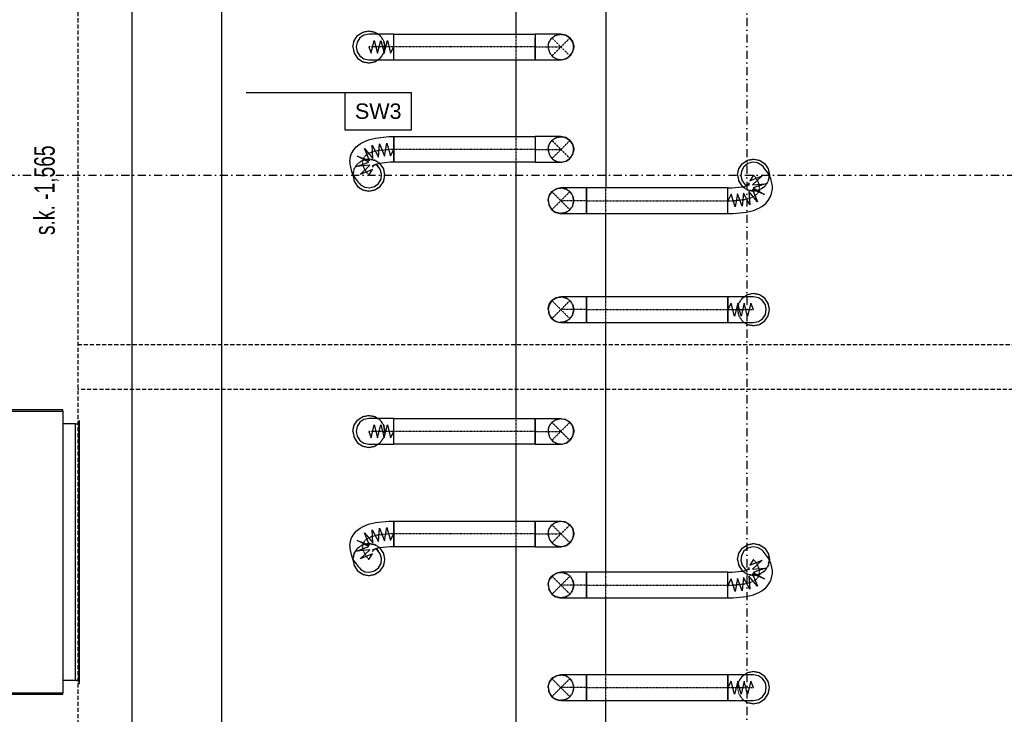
# Model space of a CAD drawing. Header units: centimetres. Extents: x -10729 to 144862, y -4437 to 43656.
# Tile 131 of 148: x 12293 to 13061, y 8779 to 9321. Entities that reach past the tile are written whole.
import ezdxf

# ---------------------------------------------------------------- set-up
doc = ezdxf.new("R2010")
doc.units = ezdxf.units.CM
doc.header["$LTSCALE"] = 0.1
for name, pattern in [('CADVENT_CENTERLINE', [9.9, 7.4, -1, 0.5, -1]), ('CADVENT_HIDDEN', [0.8, 0.25, -0.55]), ('Kondygnacja  -0_5$0$HIDDEN', [9.525, 6.35, -3.175]), ('Kondygnacja  -0_5$0$HIDDEN2', [4.7625, 3.175, -1.5875]), ('Osie rzutów$0$DASHDOT2', [12.7, 6.35, -3.175, 0, -3.175])]:
    doc.linetypes.add(name, pattern=pattern)
for name, color, linetype in [('bgde-nawiewCEN', 7, 'Continuous'), ('bgde-nawiewDETAILS', 1, 'Continuous'), ('bgde-nawiewEXP', 1, 'Continuous'), ('bgde-nawiewHIDDEN', 1, 'Continuous'), ('bgde-wywiewEXP', 5, 'Continuous'), ('bgde-wywiewHIDDEN', 5, 'Continuous'), ('Kondygnacja  -0_5$0$ARCH_INFO_OPISY_PRZEGRODY', 8, 'Continuous'), ('Kondygnacja  -0_5$0$ARCH_KONSTR_POWYŻEJ RZUTU', 8, 'Kondygnacja  -0_5$0$HIDDEN'), ('Kondygnacja  -0_5$0$ARCH_KONSTR_POWYŻEJ RZUTU_IST', 8, 'Kondygnacja  -0_5$0$HIDDEN2'), ('Osie rzutów$0$ARCH_INFO_OSIE_IST', 8, 'Osie rzutów$0$DASHDOT2'), ('Osie rzutów$0$ARCH_INFO_OSIE_OPISY_IST', 8, 'Continuous')]:
    doc.layers.add(name, color=color, linetype=linetype)
doc.styles.add('Kondygnacja  -0_5$0$Arial', font='ARIAL.TTF')
doc.styles.add('Kondygnacja  -0_5$0$BIKTS', font='bikromsw.shx', dxfattribs={"width": 0.8})

# ---------------------------------------------------------------- blocks, each defined once
blk = doc.blocks.new('Osie rzutów')
at = {"layer": 'Osie rzutów$0$ARCH_INFO_OSIE_IST', "ltscale": 10}
for p, q in [((12860, 12510), (12860, 4623.26)), ((4436.04, 9200), (15156.54, 9200))]:
    blk.add_line(p, q, dxfattribs=at)
blk = doc.blocks.new('Kondygnacja  -0_5$0$konstrukcja istniejąca -0.5')
at = {"layer": 'Kondygnacja  -0_5$0$ARCH_KONSTR_POWYŻEJ RZUTU_IST', "ltscale": 10}
for points in [[(12338, 9775), (12338, 8625)], [(12338, 9067.89), (13382, 9067.89), (13382, 9032.89), (12338, 9032.89)]]:
    blk.add_lwpolyline(points, dxfattribs=at)
at = {"layer": 'Kondygnacja  -0_5$0$ARCH_KONSTR_POWYŻEJ RZUTU_IST', "style": 'Kondygnacja  -0_5$0$BIKTS', "width": 0.7}
blk.add_text('s.k. -1,565', height=16, rotation=90, dxfattribs=at).set_placement((12320.08, 9153.39))

msp = doc.modelspace()

# ---------------------------------------------------------------- linework, layer by layer
at = {"layer": 'bgde-nawiewCEN', "linetype": 'CADVENT_CENTERLINE', "ltscale": 0.06}
for p, q in [((12565.2, 9300.203), (12565.153, 9300.203)), ((12565.31, 9300.203), (12565.2, 9300.203)), ((12565.525, 9300.203), (12565.31, 9300.203)), ((12565.879, 9300.203), (12565.525, 9300.203)), ((12566.408, 9300.203), (12565.879, 9300.203)), ((12567.146, 9300.203), (12566.408, 9300.203)), ((12568.128, 9300.203), (12567.146, 9300.203)), ((12569.388, 9300.203), (12568.128, 9300.203)), ((12570.963, 9300.203), (12569.388, 9300.203)), ((12572.886, 9300.203), (12570.963, 9300.203)), ((12575.192, 9300.203), (12572.886, 9300.203)), ((12577.917, 9300.203), (12575.192, 9300.203)), ((12582.927, 9300.203), (12577.917, 9300.203)), ((12584.76, 9300.203), (12582.927, 9300.203)), ((12694.991, 9300.203), (12584.76, 9300.203)), ((12694.991, 9300.203), (12714.991, 9300.203)), ((12567.529, 9218.123), (12564.301, 9216.695)), ((12571.921, 9219.231), (12567.529, 9218.123)), ((12581.189, 9220.203), (12571.921, 9219.231)), ((12584.76, 9220.203), (12581.189, 9220.203)), ((12694.991, 9220.203), (12584.76, 9220.203)), ((12694.991, 9220.203), (12714.991, 9220.203)), ((12560.768, 9213.163), (12560.181, 9211.201)), ((12560.181, 9211.201), (12560.193, 9209.204)), ((12562.094, 9215.017), (12560.768, 9213.163)), ((12564.301, 9216.695), (12562.094, 9215.017)), ((12560.193, 9209.204), (12560.661, 9207.243)), ((12560.661, 9207.243), (12561.445, 9205.388)), ((12561.445, 9205.388), (12562.403, 9203.711)), ((12562.403, 9203.711), (12563.394, 9202.283)), ((12563.394, 9202.283), (12564.277, 9201.175)), ((12564.277, 9201.175), (12565.153, 9200.203)), ((12866.082, 9199.231), (12865.223, 9200.203)), ((12866.945, 9198.123), (12866.082, 9199.231)), ((12867.911, 9196.695), (12866.945, 9198.123)), ((12868.84, 9195.017), (12867.911, 9196.695)), ((12869.59, 9193.163), (12868.84, 9195.017)), ((12868.012, 9185.388), (12869.374, 9187.243)), ((12869.374, 9187.243), (12869.998, 9189.204)), ((12870.023, 9191.201), (12869.59, 9193.163)), ((12869.998, 9189.204), (12870.023, 9191.201)), ((12734.991, 9180.203), (12714.991, 9180.203)), ((12734.991, 9180.203), (12845.223, 9180.203)), ((12845.223, 9180.203), (12848.801, 9180.203)), ((12848.801, 9180.203), (12858.095, 9181.175)), ((12858.095, 9181.175), (12862.513, 9182.283)), ((12862.513, 9182.283), (12865.772, 9183.711)), ((12865.772, 9183.711), (12868.012, 9185.388)), ((12734.991, 9095.201), (12714.991, 9095.201)), ((12734.991, 9095.201), (12845.223, 9095.201)), ((12845.223, 9095.201), (12847.092, 9095.201)), ((12847.092, 9095.201), (12852.203, 9095.201)), ((12852.203, 9095.201), (12854.983, 9095.201)), ((12854.983, 9095.201), (12857.335, 9095.201)), ((12857.335, 9095.201), (12859.297, 9095.201)), ((12859.297, 9095.201), (12860.903, 9095.201)), ((12860.903, 9095.201), (12862.189, 9095.201)), ((12862.189, 9095.201), (12863.19, 9095.201)), ((12863.19, 9095.201), (12863.943, 9095.201)), ((12863.943, 9095.201), (12864.482, 9095.201)), ((12864.482, 9095.201), (12864.843, 9095.201)), ((12864.843, 9095.201), (12865.063, 9095.201)), ((12865.063, 9095.201), (12865.175, 9095.201)), ((12865.175, 9095.201), (12865.223, 9095.201)), ((12565.2, 9000.203), (12565.153, 9000.203)), ((12565.31, 9000.203), (12565.2, 9000.203)), ((12565.525, 9000.203), (12565.31, 9000.203)), ((12565.879, 9000.203), (12565.525, 9000.203)), ((12566.408, 9000.203), (12565.879, 9000.203)), ((12567.146, 9000.203), (12566.408, 9000.203)), ((12568.128, 9000.203), (12567.146, 9000.203)), ((12569.388, 9000.203), (12568.128, 9000.203)), ((12570.963, 9000.203), (12569.388, 9000.203)), ((12572.886, 9000.203), (12570.963, 9000.203)), ((12575.192, 9000.203), (12572.886, 9000.203)), ((12577.917, 9000.203), (12575.192, 9000.203)), ((12582.927, 9000.203), (12577.917, 9000.203)), ((12584.76, 9000.203), (12582.927, 9000.203)), ((12694.991, 9000.203), (12584.76, 9000.203)), ((12694.991, 9000.203), (12714.991, 9000.203)), ((12567.529, 8918.123), (12564.301, 8916.695)), ((12571.921, 8919.231), (12567.529, 8918.123)), ((12581.189, 8920.203), (12571.921, 8919.231)), ((12584.76, 8920.203), (12581.189, 8920.203)), ((12694.991, 8920.203), (12584.76, 8920.203)), ((12694.991, 8920.203), (12714.991, 8920.203)), ((12560.768, 8913.163), (12560.181, 8911.201)), ((12560.181, 8911.201), (12560.193, 8909.204)), ((12562.094, 8915.017), (12560.768, 8913.163)), ((12564.301, 8916.695), (12562.094, 8915.017)), ((12560.193, 8909.204), (12560.661, 8907.243)), ((12560.661, 8907.243), (12561.445, 8905.388)), ((12561.445, 8905.388), (12562.403, 8903.711)), ((12562.403, 8903.711), (12563.394, 8902.283)), ((12563.394, 8902.283), (12564.277, 8901.175)), ((12564.277, 8901.175), (12565.153, 8900.203)), ((12866.082, 8899.24), (12865.223, 8900.213)), ((12866.945, 8898.132), (12866.082, 8899.24)), ((12867.912, 8896.703), (12866.945, 8898.132)), ((12868.84, 8895.025), (12867.912, 8896.703)), ((12869.591, 8893.169), (12868.84, 8895.025)), ((12869.375, 8887.246), (12869.998, 8889.209)), ((12870.024, 8891.207), (12869.591, 8893.169)), ((12869.998, 8889.209), (12870.024, 8891.207)), ((12734.991, 8880.203), (12714.991, 8880.203)), ((12734.991, 8880.203), (12845.223, 8880.203)), ((12845.223, 8880.203), (12848.801, 8880.203)), ((12848.801, 8880.203), (12858.096, 8881.175)), ((12858.096, 8881.175), (12862.514, 8882.284)), ((12862.514, 8882.284), (12865.773, 8883.713)), ((12865.773, 8883.713), (12868.013, 8885.39)), ((12868.013, 8885.39), (12869.375, 8887.246)), ((12734.991, 8800.201), (12714.991, 8800.201)), ((12734.991, 8800.201), (12845.223, 8800.201)), ((12845.223, 8800.201), (12847.092, 8800.201)), ((12847.092, 8800.201), (12852.203, 8800.201)), ((12852.203, 8800.201), (12854.983, 8800.201)), ((12854.983, 8800.201), (12857.335, 8800.201)), ((12857.335, 8800.201), (12859.297, 8800.201)), ((12859.297, 8800.201), (12860.903, 8800.201)), ((12860.903, 8800.201), (12862.189, 8800.201)), ((12862.189, 8800.201), (12863.19, 8800.201)), ((12863.19, 8800.201), (12863.943, 8800.201)), ((12863.943, 8800.201), (12864.482, 8800.201)), ((12864.482, 8800.201), (12864.843, 8800.201)), ((12864.843, 8800.201), (12865.063, 8800.201)), ((12865.063, 8800.201), (12865.175, 8800.201)), ((12865.175, 8800.201), (12865.223, 8800.201))]:
    msp.add_line(p, q, dxfattribs=at)
at = {"layer": 'bgde-nawiewDETAILS', "linetype": 'CADVENT_HIDDEN'}
for p, q in [((12707.92, 9293.132), (12722.062, 9307.274)), ((12707.92, 9307.274), (12722.062, 9293.132)), ((12707.92, 9213.132), (12722.062, 9227.274)), ((12707.92, 9227.274), (12722.062, 9213.132)), ((12707.92, 9173.132), (12722.062, 9187.274)), ((12707.92, 9187.274), (12722.062, 9173.132)), ((12707.92, 9088.13), (12722.062, 9102.272)), ((12707.92, 9102.272), (12722.062, 9088.13)), ((12707.92, 8993.132), (12722.062, 9007.274)), ((12707.92, 9007.274), (12722.062, 8993.132)), ((12707.92, 8913.132), (12722.062, 8927.274)), ((12707.92, 8927.274), (12722.062, 8913.132)), ((12707.92, 8873.132), (12722.062, 8887.274)), ((12707.92, 8887.274), (12722.062, 8873.132)), ((12707.92, 8793.13), (12722.062, 8807.272)), ((12707.92, 8807.272), (12722.062, 8793.13))]:
    msp.add_line(p, q, dxfattribs=at)
at = {"layer": 'bgde-nawiewEXP', "linetype": 'Continuous'}
for points in [[(12380.359, 8426.907), (12450.359, 8426.907), (12450.359, 9670.637), (12380.359, 9670.637), (12380.359, 9725.637), (12450.359, 9725.637), (12450.359, 9670.637), (12380.359, 9670.637)], [(12555.153, 9300.203), (12555.914, 9296.376), (12558.082, 9293.132), (12561.326, 9290.964), (12565.153, 9290.203), (12584.76, 9290.203), (12584.76, 9310.203), (12565.153, 9310.203), (12561.326, 9309.441), (12558.082, 9307.274), (12555.914, 9304.029)], [(12584.76, 9210.203), (12584.76, 9230.203), (12694.991, 9230.203), (12694.991, 9210.203)], [(12694.991, 9210.203), (12714.991, 9210.203), (12718.818, 9210.964), (12722.062, 9213.132), (12724.23, 9216.376), (12724.991, 9220.203), (12724.23, 9224.029), (12722.062, 9227.274), (12718.818, 9229.441), (12714.991, 9230.203), (12694.991, 9230.203), (12694.991, 9210.964)], [(12734.991, 9170.203), (12845.223, 9170.203), (12845.223, 9190.203), (12734.991, 9190.203), (12734.991, 9170.964)], [(12711.164, 9170.964), (12714.991, 9170.203)], [(12704.991, 9095.201), (12705.753, 9091.374), (12707.92, 9088.13), (12711.164, 9085.962), (12714.991, 9085.201), (12734.991, 9085.201), (12734.991, 9105.201), (12714.991, 9105.201), (12711.164, 9104.44), (12707.92, 9102.272), (12705.753, 9099.028)], [(12734.991, 9085.201), (12845.223, 9085.201), (12845.223, 9105.201), (12734.991, 9105.201), (12734.991, 9085.962)], [(12845.223, 9085.201), (12865.223, 9085.201), (12869.049, 9085.962), (12872.294, 9088.13), (12874.461, 9091.374), (12875.223, 9095.201), (12874.461, 9099.028), (12872.294, 9102.272), (12869.049, 9104.44), (12865.223, 9105.201), (12845.223, 9105.201), (12845.223, 9085.962)], [(12555.153, 9000.203), (12555.914, 8996.376), (12558.082, 8993.132), (12561.326, 8990.964), (12565.153, 8990.203), (12584.76, 8990.203), (12584.76, 9010.203), (12565.153, 9010.203), (12561.326, 9009.441), (12558.082, 9007.274), (12555.914, 9004.029)], [(12584.76, 8990.203), (12584.76, 9010.203), (12694.991, 9010.203), (12694.991, 8990.203)], [(12584.76, 8910.203), (12584.76, 8930.203), (12694.991, 8930.203), (12694.991, 8910.203)], [(12734.991, 8870.203), (12845.223, 8870.203), (12845.223, 8890.203), (12734.991, 8890.203), (12734.991, 8870.964)], [(12711.164, 8870.964), (12714.991, 8870.203)], [(12734.991, 8790.201), (12845.223, 8790.201), (12845.223, 8810.201), (12734.991, 8810.201), (12734.991, 8790.962)], [(12845.223, 8790.201), (12865.223, 8790.201), (12869.049, 8790.962), (12872.294, 8793.13), (12874.461, 8796.374), (12875.223, 8800.201), (12874.461, 8804.028), (12872.294, 8807.272), (12869.049, 8809.44), (12865.223, 8810.201), (12845.223, 8810.201), (12845.223, 8790.962)], [(12711.164, 8790.962), (12714.991, 8790.201)]]:
    msp.add_lwpolyline(points, close=True, dxfattribs=at)
for points in [[(12679.991, 9310.203), (12679.991, 9330.214), (12749.991, 9330.214), (12749.991, 9190.203)], [(12552.653, 9300.203), (12553.605, 9304.986), (12556.314, 9309.041), (12560.37, 9311.751), (12565.153, 9312.703), (12569.937, 9311.751), (12572.254, 9310.203)], [(12584.76, 9290.203), (12584.76, 9310.203), (12694.991, 9310.203), (12694.991, 9304.029)], [(12694.991, 9290.203), (12714.991, 9290.203), (12718.818, 9290.964), (12722.062, 9293.132), (12724.23, 9296.376), (12724.991, 9300.203), (12724.23, 9304.029), (12722.062, 9307.274), (12718.818, 9309.441), (12714.991, 9310.203), (12694.991, 9310.203), (12694.991, 9300.203)], [(12714.991, 9310.203), (12717.459, 9309.712)], [(12715.441, 9310.016), (12717.943, 9309.757), (12721.375, 9307.9), (12721.793, 9307.385)], [(12694.991, 9304.029), (12694.991, 9307.274)], [(12694.991, 9300.203), (12694.991, 9304.029)], [(12694.991, 9304.029), (12694.991, 9300.203)], [(12718.168, 9309.571), (12718.818, 9309.441), (12722.062, 9307.274), (12723.46, 9305.182)], [(12722.249, 9306.824), (12723.834, 9304.872), (12724.948, 9301.132), (12724.88, 9300.472)], [(12723.862, 9304.581), (12724.23, 9304.029), (12724.991, 9300.203), (12724.501, 9297.735)], [(12552.653, 9300.203), (12553.605, 9295.419), (12556.314, 9291.364), (12560.37, 9288.654), (12565.153, 9287.703), (12569.937, 9288.654), (12572.254, 9290.203)], [(12694.991, 9300.203), (12694.991, 9296.376)], [(12694.991, 9296.376), (12694.991, 9300.203)], [(12694.991, 9296.376), (12694.991, 9300.203)], [(12694.991, 9293.132), (12694.991, 9296.376)], [(12694.991, 9290.964), (12694.991, 9293.132), (12694.991, 9293.132), (12694.991, 9296.376)], [(12694.991, 9296.376), (12694.991, 9293.132)], [(12719.971, 9291.734), (12722.062, 9293.132), (12724.23, 9296.376), (12724.36, 9297.026)], [(12722.174, 9293.401), (12722.689, 9293.819), (12724.546, 9297.251), (12724.805, 9299.753)], [(12584.76, 9290.203), (12694.991, 9290.203), (12694.991, 9290.964)], [(12679.991, 9230.203), (12679.991, 9290.203)], [(12694.991, 9293.132), (12694.991, 9290.964)], [(12694.991, 9290.964), (12694.991, 9293.132)], [(12694.991, 9290.203), (12694.991, 9290.964)], [(12694.991, 9290.964), (12694.991, 9290.203)], [(12694.991, 9290.964), (12694.991, 9290.203)], [(12714.991, 9290.203), (12718.818, 9290.964), (12719.37, 9291.332)], [(12715.261, 9290.314), (12715.921, 9290.246), (12719.66, 9291.36), (12721.613, 9292.945)], [(12550.188, 9211.012), (12550.794, 9214.597), (12551.516, 9217.012), (12553.509, 9219.939), (12555.192, 9222.294), (12558.258, 9224.624), (12560.759, 9225.947), (12564.788, 9227.729), (12570.267, 9229.112), (12580.671, 9230.203), (12584.76, 9230.203), (12584.76, 9210.203), (12581.707, 9210.203), (12573.575, 9209.35), (12570.271, 9208.516), (12567.842, 9207.442)], [(12714.991, 9230.203), (12717.459, 9229.712)], [(12715.441, 9230.016), (12717.943, 9229.757), (12721.375, 9227.9), (12721.793, 9227.385)], [(12718.168, 9229.571), (12718.818, 9229.441), (12722.062, 9227.274), (12723.46, 9225.182)], [(12722.249, 9226.824), (12723.834, 9224.872), (12724.948, 9221.132), (12724.88, 9220.472)], [(12722.174, 9213.401), (12722.689, 9213.819), (12724.546, 9217.251), (12724.805, 9219.753)], [(12723.862, 9224.581), (12724.23, 9224.029), (12724.991, 9220.203), (12724.501, 9217.735)], [(12550.188, 9211.012), (12550.202, 9208.688), (12550.714, 9206.541), (12551.636, 9202.948), (12552.472, 9200.971), (12553.466, 9199.231), (12554.473, 9197.78), (12556.812, 9194.768), (12557.722, 9193.626), (12558.611, 9192.64), (12562.003, 9190.712), (12565.875, 9190.229), (12569.637, 9191.264), (12572.716, 9193.66), (12574.644, 9197.052), (12575.127, 9200.924), (12574.092, 9204.686), (12571.696, 9207.766), (12571.435, 9208.055)], [(12679.991, 9010.203), (12679.991, 9210.203)], [(12714.991, 9210.203), (12718.818, 9210.964), (12719.37, 9211.332)], [(12715.261, 9210.314), (12715.921, 9210.246), (12719.66, 9211.36), (12721.613, 9212.945)], [(12719.971, 9211.734), (12722.062, 9213.132), (12724.23, 9216.376), (12724.36, 9217.026)], [(12845.223, 9170.203), (12849.317, 9170.203), (12859.742, 9171.293), (12865.242, 9172.672), (12869.299, 9174.45), (12871.789, 9175.767), (12874.895, 9178.092), (12876.623, 9180.446), (12878.613, 9183.367), (12879.381, 9185.783), (12879.987, 9189.367), (12880.017, 9191.693), (12879.542, 9193.842), (12878.623, 9197.437), (12877.822, 9199.417), (12876.858, 9201.158), (12875.875, 9202.611), (12873.539, 9205.627), (12872.648, 9206.769), (12871.776, 9207.756), (12868.387, 9209.689), (12864.516, 9210.178), (12860.752, 9209.148), (12857.669, 9206.756), (12855.736, 9203.367), (12855.248, 9199.496), (12856.277, 9195.732), (12858.669, 9192.649), (12858.723, 9192.588)], [(12852.723, 9200.203), (12853.674, 9204.986), (12856.384, 9209.041), (12860.439, 9211.751), (12865.223, 9212.703), (12870.006, 9211.751), (12874.061, 9209.041), (12876.771, 9204.986), (12877.723, 9200.203), (12877.634, 9199.756)], [(12552.653, 9200.203), (12553.605, 9195.419), (12556.314, 9191.364), (12560.37, 9188.654), (12565.153, 9187.703), (12569.937, 9188.654), (12573.992, 9191.364), (12576.702, 9195.419), (12577.653, 9200.203), (12576.702, 9204.986), (12573.992, 9209.041), (12573.543, 9209.342)], [(12568.027, 9206.386), (12568.996, 9207.741), (12569.661, 9208.246)], [(12569.569, 9207.805), (12569.707, 9208.267)], [(12570.46, 9208.564), (12570.608, 9207.944)], [(12571.043, 9208.711), (12571.34, 9208.191), (12572.316, 9206.786)], [(12552.653, 9200.203), (12552.72, 9200.537)], [(12852.723, 9200.203), (12853.674, 9195.419), (12856.384, 9191.364), (12856.736, 9191.129)], [(12704.991, 9180.203), (12705.753, 9184.029), (12707.92, 9187.274), (12706.523, 9185.182)], [(12707.92, 9187.274), (12711.164, 9189.441), (12714.991, 9190.203), (12712.524, 9189.712)], [(12707.92, 9187.274), (12711.164, 9189.441), (12711.815, 9189.571)], [(12708.19, 9187.385), (12708.608, 9187.9), (12712.04, 9189.757), (12714.542, 9190.016)], [(12714.991, 9170.203), (12734.991, 9170.203), (12734.991, 9190.203), (12714.991, 9190.203)], [(12845.223, 9170.203), (12845.223, 9190.203), (12848.284, 9190.203), (12856.448, 9191.056), (12859.785, 9191.893), (12862.245, 9192.971)], [(12858.015, 9193.635), (12858.965, 9192.231), (12859.229, 9191.754)], [(12859.638, 9192.483), (12859.769, 9191.889)], [(12860.479, 9192.198), (12860.615, 9192.625)], [(12860.484, 9192.2), (12861.13, 9192.683), (12862.126, 9194.04)], [(12704.991, 9180.203), (12705.753, 9184.029), (12706.121, 9184.581)], [(12704.991, 9180.203), (12705.482, 9177.735)], [(12704.991, 9180.203), (12705.753, 9176.376), (12705.623, 9177.026)], [(12705.035, 9181.132), (12706.148, 9184.872), (12707.734, 9186.824)], [(12705.035, 9181.132), (12705.103, 9180.472)], [(12705.178, 9179.753), (12705.437, 9177.251), (12707.294, 9173.819), (12707.809, 9173.401)], [(12705.753, 9176.376), (12707.92, 9173.132), (12710.012, 9171.734)], [(12705.753, 9176.376), (12707.92, 9173.132), (12711.164, 9170.964), (12710.613, 9171.332)], [(12708.37, 9172.945), (12710.322, 9171.36), (12714.062, 9170.246), (12714.722, 9170.314)], [(12749.991, 9105.201), (12749.991, 9170.203)], [(12706.596, 9100.291), (12707.92, 9102.272), (12711.164, 9104.44), (12711.9, 9104.586)], [(12708.218, 9102.396), (12708.698, 9102.972), (12712.15, 9104.789), (12714.523, 9105.007)], [(12712.654, 9104.736), (12714.991, 9105.201)], [(12858.122, 9085.201), (12860.439, 9083.653), (12865.223, 9082.701), (12870.006, 9083.653), (12874.061, 9086.362), (12876.771, 9090.418), (12877.723, 9095.201), (12876.771, 9099.985), (12874.061, 9104.04), (12870.006, 9106.75), (12865.223, 9107.701), (12860.439, 9106.75), (12858.122, 9105.201)], [(12704.991, 9095.201), (12705.753, 9099.028), (12706.169, 9099.651)], [(12704.991, 9095.201), (12705.456, 9092.864)], [(12705.046, 9096.246), (12706.203, 9099.972), (12707.726, 9101.804)], [(12705.046, 9096.246), (12705.115, 9095.499)], [(12705.185, 9094.733), (12705.403, 9092.36), (12707.22, 9088.907), (12707.797, 9088.428)], [(12705.606, 9092.11), (12705.753, 9091.374), (12707.92, 9088.13), (12709.902, 9086.806)], [(12708.388, 9087.936), (12710.22, 9086.413), (12713.947, 9085.256), (12714.693, 9085.324)], [(12710.541, 9086.379), (12711.164, 9085.962), (12714.991, 9085.201)], [(12749.991, 8890.203), (12749.991, 9085.201)], [(12552.653, 9000.203), (12553.605, 9004.986), (12556.314, 9009.041), (12560.37, 9011.751), (12565.153, 9012.703), (12569.937, 9011.751), (12572.254, 9010.203)], [(12694.991, 8990.203), (12694.991, 9010.203), (12714.991, 9010.203), (12717.459, 9009.712)], [(12714.991, 9010.203), (12718.818, 9009.441), (12718.168, 9009.571)], [(12715.441, 9010.016), (12717.943, 9009.757), (12721.375, 9007.9), (12721.793, 9007.385)], [(12718.818, 9009.441), (12722.062, 9007.274), (12723.46, 9005.182)], [(12718.818, 9009.441), (12722.062, 9007.274), (12724.23, 9004.029), (12723.862, 9004.581)], [(12722.062, 8993.132), (12724.23, 8996.376), (12724.991, 9000.203), (12724.23, 9004.029), (12724.991, 9000.203), (12724.501, 8997.735)], [(12722.249, 9006.824), (12723.834, 9004.872), (12724.948, 9001.132), (12724.88, 9000.472)], [(12552.653, 9000.203), (12553.605, 8995.419), (12556.314, 8991.364), (12560.37, 8988.654), (12565.153, 8987.703), (12569.937, 8988.654), (12572.254, 8990.203)], [(12722.062, 8993.132), (12724.23, 8996.376), (12724.36, 8997.026)], [(12722.174, 8993.401), (12722.689, 8993.819), (12724.546, 8997.251), (12724.805, 8999.753)], [(12679.991, 8930.203), (12679.991, 8990.203)], [(12694.991, 8990.203), (12714.991, 8990.203), (12718.818, 8990.964), (12719.37, 8991.332)], [(12714.991, 8990.203), (12718.818, 8990.964), (12722.062, 8993.132), (12719.971, 8991.734)], [(12715.261, 8990.314), (12715.921, 8990.246), (12719.66, 8991.36), (12721.613, 8992.945)], [(12550.188, 8911.012), (12550.794, 8914.597), (12551.516, 8917.012), (12553.509, 8919.939), (12555.192, 8922.294), (12558.258, 8924.624), (12560.759, 8925.947), (12564.788, 8927.729), (12570.267, 8929.112), (12580.671, 8930.203), (12584.76, 8930.203), (12584.76, 8910.203), (12581.707, 8910.203), (12573.575, 8909.35), (12570.271, 8908.516), (12567.842, 8907.442)], [(12694.991, 8910.203), (12694.991, 8930.203), (12714.991, 8930.203), (12717.459, 8929.712)], [(12714.991, 8930.203), (12718.818, 8929.441), (12718.168, 8929.571)], [(12715.441, 8930.016), (12717.943, 8929.757), (12721.375, 8927.9), (12721.793, 8927.385)], [(12718.818, 8929.441), (12722.062, 8927.274), (12723.46, 8925.182)], [(12718.818, 8929.441), (12722.062, 8927.274), (12724.23, 8924.029), (12723.862, 8924.581)], [(12722.249, 8926.824), (12723.834, 8924.872), (12724.948, 8921.132), (12724.88, 8920.472)], [(12722.062, 8913.132), (12724.23, 8916.376), (12724.991, 8920.203), (12724.23, 8924.029), (12724.991, 8920.203), (12724.501, 8917.735)], [(12722.174, 8913.401), (12722.689, 8913.819), (12724.546, 8917.251), (12724.805, 8919.753)], [(12550.188, 8911.012), (12550.202, 8908.688), (12550.714, 8906.541), (12551.636, 8902.948), (12552.472, 8900.971), (12553.466, 8899.231), (12554.473, 8897.78), (12556.812, 8894.768), (12557.722, 8893.626), (12558.611, 8892.64), (12562.003, 8890.712), (12565.875, 8890.229), (12569.637, 8891.264), (12572.716, 8893.66), (12574.644, 8897.052), (12575.127, 8900.924), (12574.092, 8904.686), (12571.696, 8907.766), (12571.435, 8908.055)], [(12694.991, 8910.203), (12714.991, 8910.203), (12718.818, 8910.964), (12719.37, 8911.332)], [(12714.991, 8910.203), (12718.818, 8910.964), (12722.062, 8913.132), (12719.971, 8911.734)], [(12715.261, 8910.314), (12715.921, 8910.246), (12719.66, 8911.36), (12721.613, 8912.945)], [(12722.062, 8913.132), (12724.23, 8916.376), (12724.36, 8917.026)], [(12852.723, 8900.213), (12853.674, 8904.996), (12856.384, 8909.051), (12860.439, 8911.761), (12865.223, 8912.713), (12870.006, 8911.761), (12874.061, 8909.051), (12876.771, 8904.996), (12877.723, 8900.213), (12877.634, 8899.765)], [(12552.653, 8900.203), (12553.605, 8895.419), (12556.314, 8891.364), (12560.37, 8888.654), (12565.153, 8887.703), (12569.937, 8888.654), (12573.992, 8891.364), (12576.702, 8895.419), (12577.653, 8900.203), (12576.702, 8904.986), (12573.992, 8909.041), (12573.543, 8909.342)], [(12568.027, 8906.386), (12568.996, 8907.741), (12569.661, 8908.246)], [(12569.569, 8907.805), (12569.707, 8908.267)], [(12570.46, 8908.564), (12570.608, 8907.944)], [(12571.043, 8908.711), (12571.34, 8908.191), (12572.316, 8906.786)], [(12679.991, 8710.203), (12679.991, 8910.203)], [(12845.223, 8870.203), (12849.318, 8870.203), (12859.744, 8871.293), (12865.243, 8872.673), (12869.302, 8874.453), (12871.791, 8875.77), (12874.897, 8878.096), (12876.625, 8880.451), (12878.614, 8883.372), (12879.382, 8885.79), (12879.988, 8889.373), (12880.017, 8891.7), (12879.543, 8893.851), (12878.622, 8897.446), (12877.821, 8899.426), (12876.857, 8901.168), (12875.874, 8902.621), (12873.537, 8905.637), (12872.647, 8906.78), (12871.774, 8907.767), (12868.385, 8909.699), (12864.513, 8910.187), (12860.75, 8909.157), (12857.668, 8906.764), (12855.736, 8903.375), (12855.248, 8899.503), (12856.278, 8895.74), (12858.671, 8892.658), (12858.717, 8892.605)], [(12552.653, 8900.203), (12552.72, 8900.537)], [(12852.723, 8900.213), (12853.674, 8895.429), (12856.384, 8891.374), (12856.746, 8891.132)], [(12707.92, 8887.274), (12711.164, 8889.441), (12714.991, 8890.203), (12712.524, 8889.712)], [(12707.92, 8887.274), (12711.164, 8889.441), (12711.815, 8889.571)], [(12708.19, 8887.385), (12708.608, 8887.9), (12712.04, 8889.757), (12714.542, 8890.016)], [(12714.991, 8870.203), (12734.991, 8870.203), (12734.991, 8890.203), (12714.991, 8890.203)], [(12845.223, 8870.203), (12845.223, 8890.203), (12848.284, 8890.203), (12856.448, 8891.057), (12859.784, 8891.894), (12862.244, 8892.972)], [(12858.016, 8893.642), (12858.966, 8892.237), (12859.233, 8891.756)], [(12859.639, 8892.487), (12859.771, 8891.891)], [(12860.478, 8892.198), (12860.615, 8892.628)], [(12860.483, 8892.2), (12861.129, 8892.685), (12862.125, 8894.042)], [(12704.991, 8880.203), (12705.753, 8884.029), (12707.92, 8887.274), (12706.523, 8885.182)], [(12704.991, 8880.203), (12705.753, 8884.029), (12706.121, 8884.581)], [(12704.991, 8880.203), (12705.482, 8877.735)], [(12704.991, 8880.203), (12705.753, 8876.376), (12705.623, 8877.026)], [(12705.035, 8881.132), (12706.148, 8884.872), (12707.734, 8886.824)], [(12705.035, 8881.132), (12705.103, 8880.472)], [(12705.178, 8879.753), (12705.437, 8877.251), (12707.294, 8873.819), (12707.809, 8873.401)], [(12705.753, 8876.376), (12707.92, 8873.132), (12710.012, 8871.734)], [(12705.753, 8876.376), (12707.92, 8873.132), (12711.164, 8870.964), (12710.613, 8871.332)], [(12708.37, 8872.945), (12710.322, 8871.36), (12714.062, 8870.246), (12714.722, 8870.314)], [(12749.991, 8810.201), (12749.991, 8870.203)], [(12858.122, 8790.201), (12860.439, 8788.653), (12865.223, 8787.701), (12870.006, 8788.653), (12874.061, 8791.362), (12876.771, 8795.418), (12877.723, 8800.201), (12876.771, 8804.985), (12874.061, 8809.04), (12870.006, 8811.75), (12865.223, 8812.701), (12860.439, 8811.75), (12858.122, 8810.201)], [(12704.991, 8800.201), (12705.753, 8804.028), (12707.92, 8807.272), (12706.664, 8805.392)], [(12704.991, 8800.201), (12705.753, 8804.028), (12706.216, 8804.721)], [(12705.058, 8801.356), (12706.256, 8805.069), (12707.721, 8806.792)], [(12707.92, 8807.272), (12711.164, 8809.44), (12714.991, 8810.201), (12712.773, 8809.76)], [(12707.92, 8807.272), (12711.164, 8809.44), (12711.982, 8809.603)], [(12708.244, 8807.406), (12708.784, 8808.041), (12712.257, 8809.82), (12714.511, 8810.002)], [(12714.991, 8790.201), (12734.991, 8790.201), (12734.991, 8810.201), (12714.991, 8810.201)], [(12704.991, 8800.201), (12705.432, 8797.983)], [(12704.991, 8800.201), (12705.753, 8796.374), (12705.59, 8797.192)], [(12705.058, 8801.356), (12705.125, 8800.525)], [(12705.19, 8799.721), (12705.372, 8797.467), (12707.151, 8793.994), (12707.786, 8793.454)], [(12705.753, 8796.374), (12707.92, 8793.13), (12709.8, 8791.874)], [(12705.753, 8796.374), (12707.92, 8793.13), (12711.164, 8790.962), (12710.471, 8791.426)], [(12708.401, 8792.931), (12710.123, 8791.466), (12713.837, 8790.268), (12714.668, 8790.335)], [(12749.991, 8630.201), (12749.991, 8790.201)]]:
    msp.add_lwpolyline(points, dxfattribs=at)
at = {"layer": 'bgde-nawiewEXP'}
for points in [[(12565.153, 9300.203), (12566.863, 9295.203), (12569.388, 9305.203), (12571.92, 9295.203), (12574.447, 9305.203), (12577.041, 9295.203), (12579.655, 9305.203), (12582.157, 9295.203), (12584.76, 9300.203)], [(12565.153, 9200.203), (12567.933, 9204.598), (12558.392, 9200.707), (12565.818, 9207.825), (12555.578, 9206.803), (12565.121, 9210.324), (12556.142, 9215.074), (12565.671, 9211.524), (12561.691, 9220.961), (12568.367, 9213.108), (12567.751, 9223.413), (12572.567, 9214.265), (12573.533, 9224.546), (12577.242, 9214.899), (12579.164, 9225.06), (12582.113, 9215.17), (12584.76, 9220.203)], [(12865.223, 9200.203), (12862.411, 9195.821), (12871.997, 9199.59), (12864.445, 9192.614), (12874.696, 9193.452), (12865.073, 9190.137), (12873.877, 9185.069), (12864.458, 9188.904), (12868.32, 9179.408), (12861.673, 9187.293), (12862.239, 9176.981), (12857.431, 9186.137), (12856.446, 9175.855), (12852.741, 9185.505), (12850.813, 9175.345), (12847.867, 9185.236), (12845.223, 9180.203)], [(12865.223, 9095.201), (12863.093, 9100.201), (12860.557, 9090.201), (12858.035, 9100.201), (12855.506, 9090.201), (12852.953, 9100.201), (12850.417, 9090.201), (12847.871, 9100.201), (12845.223, 9095.201)], [(12565.153, 9000.203), (12566.863, 8995.203), (12569.388, 9005.203), (12571.92, 8995.203), (12574.447, 9005.203), (12577.041, 8995.203), (12579.655, 9005.203), (12582.157, 8995.203), (12584.76, 9000.203)], [(12565.153, 8900.203), (12567.933, 8904.598), (12558.392, 8900.707), (12565.818, 8907.825), (12555.578, 8906.803), (12565.121, 8910.324), (12556.142, 8915.074), (12565.671, 8911.524), (12561.691, 8920.961), (12568.367, 8913.108), (12567.751, 8923.413), (12572.567, 8914.265), (12573.533, 8924.546), (12577.242, 8914.899), (12579.164, 8925.06), (12582.113, 8915.17), (12584.76, 8920.203)], [(12865.223, 8900.213), (12862.41, 8895.831), (12871.997, 8899.598), (12864.445, 8892.622), (12874.696, 8893.458), (12865.074, 8890.142), (12873.879, 8885.073), (12864.458, 8888.906), (12868.322, 8879.411), (12861.672, 8887.294), (12862.24, 8876.982), (12857.431, 8886.137), (12856.446, 8875.856), (12852.741, 8885.505), (12850.813, 8875.345), (12847.867, 8885.236), (12845.223, 8880.203)], [(12865.223, 8800.201), (12863.093, 8805.201), (12860.557, 8795.201), (12858.035, 8805.201), (12855.506, 8795.201), (12852.953, 8805.201), (12850.417, 8795.201), (12847.871, 8805.201), (12845.223, 8800.201)]]:
    msp.add_lwpolyline(points, dxfattribs=at)
at = {"layer": 'bgde-nawiewHIDDEN', "linetype": 'CADVENT_HIDDEN'}
for points in [[(12552.653, 9300.203), (12553.605, 9304.986), (12556.314, 9309.041), (12560.37, 9311.751), (12565.153, 9312.703), (12569.937, 9311.751), (12573.992, 9309.041), (12572.254, 9310.203)], [(12679.991, 9290.203), (12679.991, 9310.203)], [(12704.991, 9300.203), (12705.753, 9304.029), (12707.92, 9307.274), (12711.164, 9309.441), (12714.991, 9310.203)], [(12705.035, 9299.273), (12705.437, 9303.154), (12707.294, 9306.586), (12710.322, 9309.046), (12714.062, 9310.159), (12715.441, 9310.016)], [(12717.459, 9309.712), (12718.168, 9309.571)], [(12721.793, 9307.385), (12722.249, 9306.824)], [(12723.46, 9305.182), (12723.862, 9304.581)], [(12552.653, 9300.203), (12553.605, 9295.419), (12556.314, 9291.364), (12560.37, 9288.654), (12565.153, 9287.703), (12569.937, 9288.654), (12573.992, 9291.364), (12572.254, 9290.203)], [(12704.991, 9300.203), (12705.753, 9296.376), (12707.92, 9293.132), (12711.164, 9290.964), (12714.991, 9290.203)], [(12705.035, 9299.273), (12706.148, 9295.534), (12708.608, 9292.505), (12712.04, 9290.648), (12715.261, 9290.314)], [(12724.36, 9297.026), (12724.501, 9297.735)], [(12724.805, 9299.753), (12724.88, 9300.472)], [(12719.37, 9291.332), (12719.971, 9291.734)], [(12721.613, 9292.945), (12722.174, 9293.401)], [(12679.991, 9210.203), (12679.991, 9230.203)], [(12704.991, 9220.203), (12705.753, 9224.029), (12707.92, 9227.274), (12711.164, 9229.441), (12714.991, 9230.203)], [(12705.035, 9219.273), (12705.437, 9223.154), (12707.294, 9226.586), (12710.322, 9229.046), (12714.062, 9230.159), (12715.441, 9230.016)], [(12717.459, 9229.712), (12718.168, 9229.571)], [(12721.793, 9227.385), (12722.249, 9226.824)], [(12704.991, 9220.203), (12705.753, 9216.376), (12707.92, 9213.132), (12711.164, 9210.964), (12714.991, 9210.203)], [(12705.035, 9219.273), (12706.148, 9215.534), (12708.608, 9212.505), (12712.04, 9210.648), (12715.261, 9210.314)], [(12723.46, 9225.182), (12723.862, 9224.581)], [(12724.36, 9217.026), (12724.501, 9217.735)], [(12724.805, 9219.753), (12724.88, 9220.472)], [(12552.653, 9200.203), (12553.605, 9195.419), (12556.314, 9191.364), (12560.37, 9188.654), (12565.153, 9187.703), (12569.937, 9188.654), (12573.992, 9191.364), (12576.702, 9195.419), (12577.653, 9200.203), (12576.702, 9204.986), (12573.992, 9209.041), (12569.937, 9211.751), (12565.153, 9212.703), (12560.37, 9211.751), (12556.314, 9209.041), (12553.605, 9204.986), (12552.72, 9200.537)], [(12552.653, 9200.203), (12553.605, 9204.986), (12556.314, 9209.041), (12560.37, 9211.751), (12565.153, 9212.703), (12569.937, 9211.751), (12573.543, 9209.342)], [(12719.37, 9211.332), (12719.971, 9211.734)], [(12721.613, 9212.945), (12722.174, 9213.401)], [(12852.723, 9200.203), (12853.674, 9204.986), (12856.384, 9209.041), (12860.439, 9211.751), (12865.223, 9212.703), (12870.006, 9211.751), (12874.061, 9209.041), (12876.771, 9204.986), (12877.723, 9200.203), (12876.771, 9195.419), (12874.061, 9191.364), (12870.006, 9188.654), (12865.223, 9187.703), (12860.439, 9188.654), (12865.223, 9187.703), (12870.006, 9188.654), (12874.061, 9191.364), (12876.771, 9195.419), (12877.634, 9199.756)], [(12852.723, 9200.203), (12853.674, 9195.419), (12856.384, 9191.364), (12860.439, 9188.654), (12856.736, 9191.129)], [(12707.734, 9186.824), (12708.19, 9187.385)], [(12711.815, 9189.571), (12712.524, 9189.712)], [(12714.542, 9190.016), (12715.921, 9190.159), (12719.66, 9189.046), (12722.689, 9186.586), (12724.546, 9183.154), (12724.948, 9179.273), (12723.834, 9175.534), (12721.375, 9172.505), (12717.943, 9170.648), (12714.722, 9170.314)], [(12714.991, 9170.203), (12718.818, 9170.964), (12722.062, 9173.132), (12724.23, 9176.376), (12724.991, 9180.203), (12724.23, 9184.029), (12722.062, 9187.274), (12718.818, 9189.441), (12714.991, 9190.203)], [(12749.991, 9170.203), (12749.991, 9190.203)], [(12705.103, 9180.472), (12705.178, 9179.753)], [(12706.121, 9184.581), (12706.523, 9185.182)], [(12705.482, 9177.735), (12705.623, 9177.026)], [(12707.809, 9173.401), (12708.37, 9172.945)], [(12710.012, 9171.734), (12710.613, 9171.332)], [(12711.9, 9104.586), (12712.654, 9104.736)], [(12714.523, 9105.007), (12716.036, 9105.146), (12719.762, 9103.99), (12722.762, 9101.495), (12724.579, 9098.042), (12724.937, 9094.157), (12723.78, 9090.43), (12721.285, 9087.43), (12717.832, 9085.613), (12714.693, 9085.324)], [(12714.991, 9085.201), (12718.818, 9085.962), (12722.062, 9088.13), (12724.23, 9091.374), (12724.991, 9095.201), (12724.23, 9099.028), (12722.062, 9102.272), (12718.818, 9104.44), (12714.991, 9105.201)], [(12749.991, 9085.201), (12749.991, 9105.201)], [(12852.723, 9095.201), (12853.674, 9099.985), (12856.384, 9104.04), (12858.122, 9105.201)], [(12705.115, 9095.499), (12705.185, 9094.733)], [(12706.169, 9099.651), (12706.596, 9100.291)], [(12707.726, 9101.804), (12708.218, 9102.396)], [(12852.723, 9095.201), (12853.674, 9090.418), (12856.384, 9086.362), (12858.122, 9085.201)], [(12705.456, 9092.864), (12705.606, 9092.11)], [(12707.797, 9088.428), (12708.388, 9087.936)], [(12709.902, 9086.806), (12710.541, 9086.379)], [(12552.653, 9000.203), (12553.605, 9004.986), (12556.314, 9009.041), (12560.37, 9011.751), (12565.153, 9012.703), (12569.937, 9011.751), (12573.992, 9009.041), (12572.254, 9010.203)], [(12679.991, 8990.203), (12679.991, 9010.203)], [(12704.991, 9000.203), (12705.753, 9004.029), (12707.92, 9007.274), (12711.164, 9009.441), (12714.991, 9010.203)], [(12705.035, 8999.273), (12705.437, 9003.154), (12707.294, 9006.586), (12710.322, 9009.046), (12714.062, 9010.159), (12715.441, 9010.016)], [(12717.459, 9009.712), (12718.168, 9009.571)], [(12721.793, 9007.385), (12722.249, 9006.824)], [(12723.46, 9005.182), (12723.862, 9004.581)], [(12552.653, 9000.203), (12553.605, 8995.419), (12556.314, 8991.364), (12560.37, 8988.654), (12565.153, 8987.703), (12569.937, 8988.654), (12573.992, 8991.364), (12572.254, 8990.203)], [(12704.991, 9000.203), (12705.753, 8996.376), (12707.92, 8993.132), (12711.164, 8990.964), (12714.991, 8990.203)], [(12705.035, 8999.273), (12706.148, 8995.534), (12708.608, 8992.505), (12712.04, 8990.648), (12715.261, 8990.314)], [(12724.36, 8997.026), (12724.501, 8997.735)], [(12724.805, 8999.753), (12724.88, 9000.472)], [(12719.37, 8991.332), (12719.971, 8991.734)], [(12721.613, 8992.945), (12722.174, 8993.401)], [(12679.991, 8910.203), (12679.991, 8930.203)], [(12704.991, 8920.203), (12705.753, 8924.029), (12707.92, 8927.274), (12711.164, 8929.441), (12714.991, 8930.203)], [(12705.035, 8919.273), (12705.437, 8923.154), (12707.294, 8926.586), (12710.322, 8929.046), (12714.062, 8930.159), (12715.441, 8930.016)], [(12717.459, 8929.712), (12718.168, 8929.571)], [(12721.793, 8927.385), (12722.249, 8926.824)], [(12704.991, 8920.203), (12705.753, 8916.376), (12707.92, 8913.132), (12711.164, 8910.964), (12714.991, 8910.203)], [(12705.035, 8919.273), (12706.148, 8915.534), (12708.608, 8912.505), (12712.04, 8910.648), (12715.261, 8910.314)], [(12723.46, 8925.182), (12723.862, 8924.581)], [(12724.805, 8919.753), (12724.88, 8920.472)], [(12552.653, 8900.203), (12553.605, 8895.419), (12556.314, 8891.364), (12560.37, 8888.654), (12565.153, 8887.703), (12569.937, 8888.654), (12573.992, 8891.364), (12576.702, 8895.419), (12577.653, 8900.203), (12576.702, 8904.986), (12573.992, 8909.041), (12569.937, 8911.751), (12565.153, 8912.703), (12560.37, 8911.751), (12556.314, 8909.041), (12553.605, 8904.986), (12552.72, 8900.537)], [(12552.653, 8900.203), (12553.605, 8904.986), (12556.314, 8909.041), (12560.37, 8911.751), (12565.153, 8912.703), (12569.937, 8911.751), (12573.543, 8909.342)], [(12719.37, 8911.332), (12719.971, 8911.734)], [(12721.613, 8912.945), (12722.174, 8913.401)], [(12724.36, 8917.026), (12724.501, 8917.735)], [(12852.723, 8900.213), (12853.674, 8904.996), (12856.384, 8909.051), (12860.439, 8911.761), (12865.223, 8912.713), (12870.006, 8911.761), (12874.061, 8909.051), (12876.771, 8904.996), (12877.723, 8900.213), (12876.771, 8895.429), (12874.061, 8891.374), (12870.006, 8888.664), (12865.223, 8887.713), (12860.439, 8888.664), (12865.223, 8887.713), (12870.006, 8888.664), (12874.061, 8891.374), (12876.771, 8895.429), (12877.634, 8899.765)], [(12852.723, 8900.213), (12853.674, 8895.429), (12856.384, 8891.374), (12860.439, 8888.664), (12856.746, 8891.132)], [(12707.734, 8886.824), (12708.19, 8887.385)], [(12711.815, 8889.571), (12712.524, 8889.712)], [(12714.542, 8890.016), (12715.921, 8890.159), (12719.66, 8889.046), (12722.689, 8886.586), (12724.546, 8883.154), (12724.948, 8879.273), (12723.834, 8875.534), (12721.375, 8872.505), (12717.943, 8870.648), (12714.722, 8870.314)], [(12714.991, 8870.203), (12718.818, 8870.964), (12722.062, 8873.132), (12724.23, 8876.376), (12724.991, 8880.203), (12724.23, 8884.029), (12722.062, 8887.274), (12718.818, 8889.441), (12714.991, 8890.203)], [(12749.991, 8870.203), (12749.991, 8890.203)], [(12705.103, 8880.472), (12705.178, 8879.753)], [(12706.121, 8884.581), (12706.523, 8885.182)], [(12705.482, 8877.735), (12705.623, 8877.026)], [(12707.809, 8873.401), (12708.37, 8872.945)], [(12710.012, 8871.734), (12710.613, 8871.332)], [(12706.216, 8804.721), (12706.664, 8805.392)], [(12707.721, 8806.792), (12708.244, 8807.406)], [(12711.982, 8809.603), (12712.773, 8809.76)], [(12714.511, 8810.002), (12716.146, 8810.134), (12719.859, 8808.936), (12722.832, 8806.408), (12724.61, 8802.936), (12724.924, 8799.046), (12723.726, 8795.333), (12721.199, 8792.361), (12717.726, 8790.582), (12714.668, 8790.335)], [(12714.991, 8790.201), (12718.818, 8790.962), (12722.062, 8793.13), (12724.23, 8796.374), (12724.991, 8800.201), (12724.23, 8804.028), (12722.062, 8807.272), (12718.818, 8809.44), (12714.991, 8810.201)], [(12749.991, 8790.201), (12749.991, 8810.201)], [(12852.723, 8800.201), (12853.674, 8804.985), (12856.384, 8809.04), (12858.122, 8810.201)], [(12705.125, 8800.525), (12705.19, 8799.721)], [(12705.432, 8797.983), (12705.59, 8797.192)], [(12852.723, 8800.201), (12853.674, 8795.418), (12856.384, 8791.362), (12858.122, 8790.201)], [(12707.786, 8793.454), (12708.401, 8792.931)], [(12709.8, 8791.874), (12710.471, 8791.426)]]:
    msp.add_lwpolyline(points, dxfattribs=at)
for points in [[(12573.992, 9291.364), (12576.702, 9295.419), (12577.653, 9300.203), (12576.702, 9304.986), (12573.992, 9309.041), (12576.702, 9304.986), (12577.653, 9300.203), (12576.702, 9295.419)], [(12852.723, 9095.201), (12853.674, 9090.418), (12856.384, 9086.362), (12860.439, 9083.653), (12865.223, 9082.701), (12870.006, 9083.653), (12874.061, 9086.362), (12876.771, 9090.418), (12877.723, 9095.201), (12876.771, 9099.985), (12874.061, 9104.04), (12870.006, 9106.75), (12865.223, 9107.701), (12860.439, 9106.75), (12856.384, 9104.04), (12853.674, 9099.985)], [(12573.992, 8991.364), (12576.702, 8995.419), (12577.653, 9000.203), (12576.702, 9004.986), (12573.992, 9009.041), (12576.702, 9004.986), (12577.653, 9000.203), (12576.702, 8995.419)], [(12852.723, 8800.201), (12853.674, 8795.418), (12856.384, 8791.362), (12860.439, 8788.653), (12865.223, 8787.701), (12870.006, 8788.653), (12874.061, 8791.362), (12876.771, 8795.418), (12877.723, 8800.201), (12876.771, 8804.985), (12874.061, 8809.04), (12870.006, 8811.75), (12865.223, 8812.701), (12860.439, 8811.75), (12856.384, 8809.04), (12853.674, 8804.985)]]:
    msp.add_lwpolyline(points, close=True, dxfattribs=at)
at = {"layer": 'bgde-wywiewEXP', "linetype": 'Continuous'}
for points in [[(12148.176, 8886), (12148.176, 8926), (12281.41, 8926), (12281.41, 9016.014), (12326.41, 9016.014), (12326.41, 8796.014), (12281.41, 8796.014), (12281.41, 8926)], [(12336.41, 8806.014), (12336.41, 9006.014), (12338.81, 9006.014)], [(12336.41, 8806.014), (12338.81, 8806.014)]]:
    msp.add_lwpolyline(points, dxfattribs=at)
for points in [[(12281.41, 9016.014), (12326.41, 9016.014), (12326.41, 9017.014), (12281.41, 9017.014)], [(12326.41, 8806.014), (12336.41, 8806.014), (12336.41, 9006.014), (12326.41, 9006.014)], [(12338.81, 8803.514), (12339.41, 8803.514), (12339.41, 9008.514), (12338.81, 9008.514)], [(12281.41, 8795.014), (12326.41, 8795.014), (12326.41, 8796.014), (12281.41, 8796.014)]]:
    msp.add_lwpolyline(points, close=True, dxfattribs=at)
at = {"layer": 'bgde-wywiewHIDDEN', "linetype": 'CADVENT_HIDDEN'}
for points in [[(12336.41, 8806.014), (12336.41, 9006.014), (12338.81, 9006.014), (12338.81, 8806.014), (12338.81, 9006.014)], [(12336.41, 8806.014), (12338.81, 8806.014)]]:
    msp.add_lwpolyline(points, dxfattribs=at)
for points in [[(12338.81, 8803.514), (12339.41, 8803.514), (12339.41, 9008.514), (12338.81, 9008.514)], [(12338.81, 9008.514), (12338.81, 9008.514)], [(12336.41, 8806.014), (12336.41, 8806.014)], [(12338.81, 8803.514), (12338.81, 8803.514)], [(12338.81, 8803.514), (12338.81, 8803.514)]]:
    msp.add_lwpolyline(points, close=True, dxfattribs=at)
at = {"layer": 'Kondygnacja  -0_5$0$ARCH_INFO_OPISY_PRZEGRODY'}
msp.add_lwpolyline([(12546.465, 9264.403), (12469.52, 9264.403)], dxfattribs=at)
msp.add_lwpolyline([(12546.465, 9235.603), (12598.465, 9235.603), (12598.465, 9264.403), (12546.465, 9264.403), (12546.465, 9235.603)], close=True, dxfattribs=at)

# ---------------------------------------------------------------- block references
at = {"layer": 'Kondygnacja  -0_5$0$ARCH_KONSTR_POWYŻEJ RZUTU'}
msp.add_blockref('Kondygnacja  -0_5$0$konstrukcja istniejąca -0.5', (0, 0), dxfattribs=at)
at = {"layer": 'Osie rzutów$0$ARCH_INFO_OSIE_OPISY_IST'}
msp.add_blockref('Osie rzutów', (0, 0), dxfattribs=at)

# ---------------------------------------------------------------- texts
at = {"layer": 'Kondygnacja  -0_5$0$ARCH_INFO_OPISY_PRZEGRODY', "insert": (12572.465, 9250.003), "char_height": 12, "width": 52, "attachment_point": 5, "style": 'Kondygnacja  -0_5$0$Arial'}
msp.add_mtext('SW3', dxfattribs=at)

doc.saveas('drawing.dxf')
